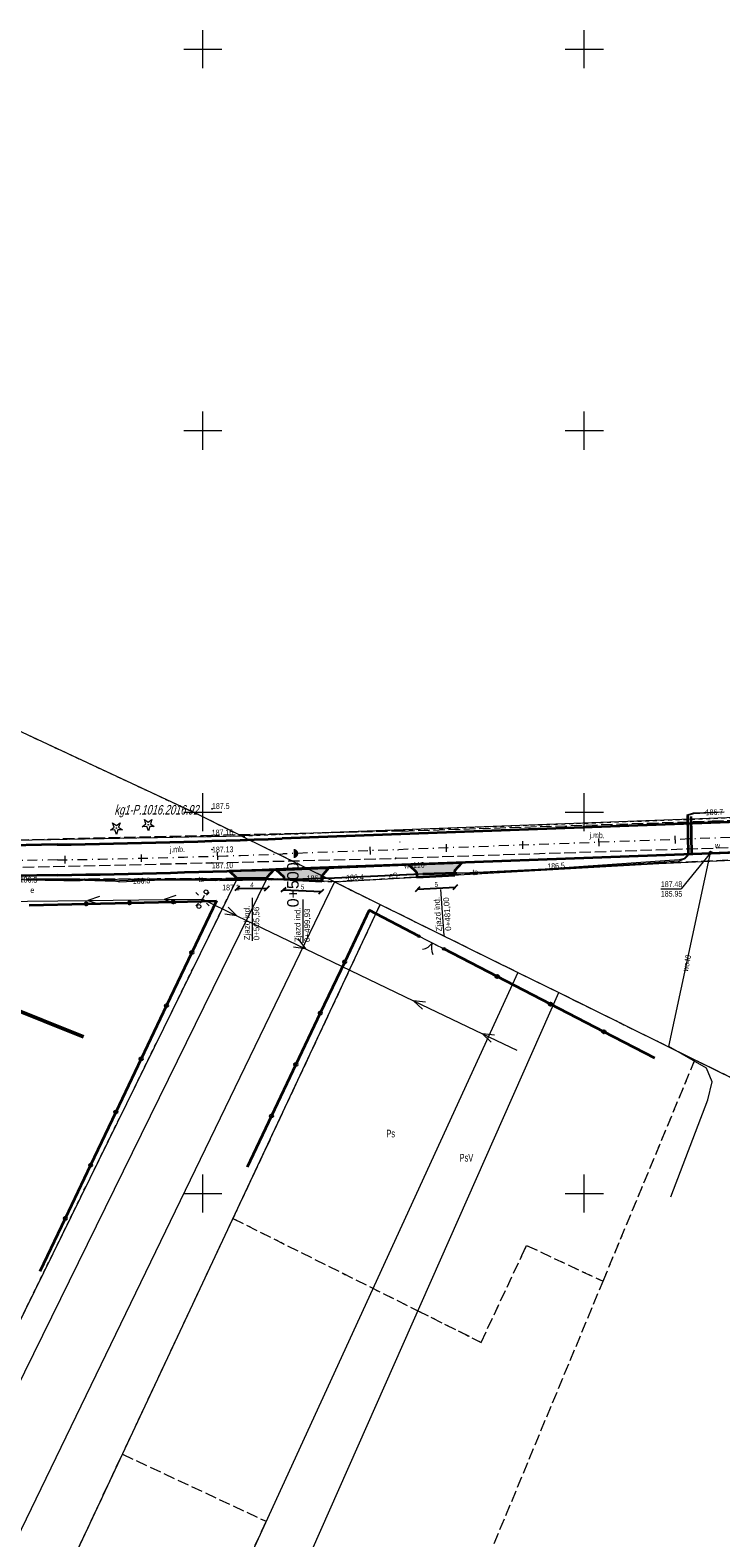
# Model space of a CAD drawing. Header units: millimetres. Extents: x 1024 to 29474, y -14562 to 6512.
# Tile 69 of 83: x 26245 to 26335, y 2970 to 3167. Entities that reach past the tile are written whole.
import ezdxf
from ezdxf.enums import TextEntityAlignment as Align

# ---------------------------------------------------------------- set-up
doc = ezdxf.new("R2010")
doc.units = ezdxf.units.MM
for name, pattern in [('1', [0]), ('2_14', [1, 0, -1]), ('2_OTKJ', [2, 1.5, -0.5]), ('3_EGBU_A', [0]), ('4_SUEP_A', [0]), ('4_SULO', [0]), ('4_SUTP_A', [0]), ('4_SUWP', [0]), ('DASHDOT', [25.4, 12.7, -6.35, 0, -6.35]), ('EGDE', [0]), ('EGKK', [2, 1.5, -0.5]), ('EGUG', [1, 0.5, -0.5])]:
    doc.linetypes.add(name, pattern=pattern)
for name, color, linetype, lineweight in [('D.O. Kilometraż', 250, 'Continuous', 20), ('D.O. Kr 15x30', 7, 'Continuous', 35), ('D.O. ob 8x30', 4, 'Continuous', 25), ('D.O. opornik 12x25', 1, 'Continuous', 35), ('D.O. oś pikieta', 250, 'DASHDOT', 20), ('D.O. wymiarowanie', 7, 'Continuous', 15), ('Dzialki', 7, 'EGDE', 18), ('EGBB_L_0', 7, '3_EGBU_A', 50), ('Kontury', 3, 'EGKK', 18), ('Numery_konturow', 3, 'Continuous', 9), ('Numery_uzytkow', 3, 'Continuous', 9), ('OSN_EWID_T_0', 1, 'Continuous', 0), ('OTK_E_T_0', 7, 'Continuous', 0), ('OTK_L_0', 7, '2_OTKJ', 18), ('OTO_L_0', 7, 'Continuous', 35), ('OTO_L_1', 7, 'Continuous', 18), ('OTR_T_0', 7, 'Continuous', 18), ('OTR_T_1', 7, 'Continuous', 18), ('OTZ_T_1', 3, 'Continuous', 18), ('Podzial_sekcyjny_krzyze', 7, '1', 18), ('SUE_E_T_3', 1, 'Continuous', 0), ('SUE_T_3', 7, 'Continuous', 18), ('SUEP_E_T_0', 1, 'Continuous', 0), ('SUEP_L_0', 1, '4_SUEP_A', 18), ('SUER_T_0', 1, 'Continuous', 18), ('SUL_L_1', 7, '4_SULO', 35), ('SUP_T_2', 7, 'Continuous', 18), ('SUTP_E_T_0', 30, 'Continuous', 0), ('SUTP_L_0', 30, '4_SUTP_A', 18), ('SUTR_T_0', 30, 'Continuous', 18), ('SUW_E_T_2', 5, 'Continuous', 0), ('SUW_T_5', 5, 'Continuous', 18), ('SUWP_E_T_0', 5, 'Continuous', 0), ('SUWP_L_0', 5, '4_SUWP', 18), ('SUWR_T_0', 5, 'Continuous', 18), ('Uzytki', 3, 'EGUG', 18)]:
    doc.layers.add(name, color=color, linetype=linetype, lineweight=lineweight)
doc.layers.add('D.O. kresk zjazd', color=7, linetype='Continuous', lineweight=18, true_color=0xfacfb6)
doc.styles.get("Standard").update_dxf_attribs({"font": 'arial.ttf'})
doc.dimstyles.new('ISO-25', dxfattribs={"dimscale": 0.25, "dimtxt": 2.5, "dimasz": 2.5, "dimexe": 1.25, "dimexo": 0.625, "dimtad": 1, "dimtxsty": 'Standard', "dimblk": 'OBLIQUE', "dimcen": 2.5, "dimse1": 1, "dimse2": 1, "dimadec": 0, "dimazin": 0, "dimtfac": 1, "dimtmove": 0, "dimatfit": 3, "dimfxl": 1, "dimarcsym": 0})

# ---------------------------------------------------------------- blocks, each defined once
blk = doc.blocks.new('_Oblique')
at = {"color": 0, "linetype": 'ByBlock', "lineweight": -2}
blk.add_line((-0.5, -0.5), (0.5, 0.5), dxfattribs=at)
blk = doc.blocks.new('*D187')
at = {"layer": 'D.O. wymiarowanie', "color": 0, "lineweight": -2}
blk.add_line((26271.68, 3054.73), (26275.58, 3054.75), dxfattribs=at)
at = {"layer": 'Defpoints', "color": 0}
for p in [(26271.67, 3056.02), (26275.57, 3056.04), (26275.58, 3054.75)]:
    blk.add_point(p, dxfattribs=at)
at = {"layer": 'D.O. wymiarowanie', "color": 0, "lineweight": -2, "xscale": 0.625, "yscale": 0.625, "zscale": 0.625}
for p, rotation in [((26271.68, 3054.73), 180.2938219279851), ((26275.58, 3054.75), 0.2938219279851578)]:
    blk.add_blockref('_Oblique', p, dxfattribs=dict(at, rotation=rotation))
at = {"layer": 'D.O. wymiarowanie', "color": 0, "insert": (26273.63, 3055.2), "char_height": 0.625, "attachment_point": 5, "rotation": 0.2938}
blk.add_mtext('4', dxfattribs=at)
blk = doc.blocks.new('*D188')
at = {"layer": 'D.O. wymiarowanie', "color": 0, "lineweight": -2}
blk.add_line((26277.71, 3054.57), (26282.71, 3054.32), dxfattribs=at)
at = {"layer": 'Defpoints', "color": 0}
for p in [(26277.78, 3055.93), (26282.78, 3055.68), (26282.71, 3054.32)]:
    blk.add_point(p, dxfattribs=at)
at = {"layer": 'D.O. wymiarowanie', "color": 0, "lineweight": -2, "xscale": 0.625, "yscale": 0.625, "zscale": 0.625}
for p, rotation in [((26277.71, 3054.57), 177.089162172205), ((26282.71, 3054.32), 357.089162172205)]:
    blk.add_blockref('_Oblique', p, dxfattribs=dict(at, rotation=rotation))
at = {"layer": 'D.O. wymiarowanie', "color": 0, "insert": (26280.24, 3054.92), "char_height": 0.625, "attachment_point": 5, "rotation": 357.0892}
blk.add_mtext('5', dxfattribs=at)
blk = doc.blocks.new('*D189')
at = {"layer": 'D.O. wymiarowanie', "color": 0, "lineweight": -2}
blk.add_line((26295.3, 3054.63), (26300.29, 3054.92), dxfattribs=at)
at = {"layer": 'Defpoints', "color": 0}
for p in [(26295.21, 3056.21), (26300.2, 3056.49), (26300.29, 3054.92)]:
    blk.add_point(p, dxfattribs=at)
at = {"layer": 'D.O. wymiarowanie', "color": 0, "lineweight": -2, "xscale": 0.625, "yscale": 0.625, "zscale": 0.625}
for p, rotation in [((26295.3, 3054.63), 183.2566760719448), ((26300.29, 3054.92), 3.256676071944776)]:
    blk.add_blockref('_Oblique', p, dxfattribs=dict(at, rotation=rotation))
at = {"layer": 'D.O. wymiarowanie', "color": 0, "insert": (26297.77, 3055.25), "char_height": 0.625, "attachment_point": 5, "rotation": 3.2567}
blk.add_mtext('5', dxfattribs=at)
blk = doc.blocks.new('2_OTRN')
at = {"linetype": 'Continuous'}
blk.add_circle((0, 0), 0.045, dxfattribs=at)
blk = doc.blocks.new('2_OTRS')
at = {"linetype": 'Continuous'}
blk.add_circle((0, 0), 0.045, dxfattribs=at)
blk = doc.blocks.new('2_OTZG')
at = {"linetype": 'Continuous'}
for p, q in [((-0.78225, -0.26495), (-0.3012, 0.09375)), ((-0.3012, 0.09375), (-0.4937, 0.6621)), ((-0.4937, 0.6621), (-0.0039, 0.31545)), ((-0.0039, 0.31545), (0.4771, 0.67415)), ((0.4771, 0.67415), (0.2988, 0.1012)), ((0.2988, 0.1012), (0.7886, -0.24545)), ((-0.18225, -0.2575), (-0.78225, -0.26495)), ((0.01025, -0.82585), (-0.18225, -0.2575)), ((0.1886, -0.2529), (0.01025, -0.82585)), ((0.7886, -0.24545), (0.1886, -0.2529))]:
    blk.add_line(p, q, dxfattribs=at)
blk.add_circle((0, 0), 0.045, dxfattribs=at)
blk = doc.blocks.new('4_SUEO_W')
at = {"linetype": 'Continuous'}
for p, q in [((-0.53035, 0.53035), (-0.8839, 0.8839)), ((0.53035, 0.53035), (0.8839, 0.8839)), ((-0.53035, -0.53035), (-0.8839, -0.8839)), ((0.53035, -0.53035), (0.8839, -0.8839))]:
    blk.add_line(p, q, dxfattribs=at)
blk.add_circle((0, 0), 0.025, dxfattribs=at)
blk = doc.blocks.new('4_SUPP')
at = {"linetype": 'Continuous'}
blk.add_circle((0, 0), 0.25, dxfattribs=at)
blk = doc.blocks.new('4_SUPS')
at = {"linetype": 'Continuous'}
blk.add_circle((0, 0), 0.0625, dxfattribs=at)
blk = doc.blocks.new('4_SUWW')
at = {"linetype": 'Continuous'}
for radius in [0.2, 0.175, 0.15, 0.125, 0.1, 0.075, 0.05, 0.025, 0.00715]:
    blk.add_circle((0, 0), radius, dxfattribs=at)
blk = doc.blocks.new('Wykno-Rudnik')
at = {"layer": 'Dzialki'}
for p, q in [((5113.33, 3064.5), (5066.22, 3086.5)), ((5232.86, 3065.83), (5119.15, 3061.63)), ((5119.15, 3061.63), (5113.33, 3064.5)), ((5053.72, 3060.41), (5119.15, 3061.63)), ((5119.15, 3061.63), (5131.38, 3055.59)), ((5173.91, 3058.01), (5232.88, 3060.73)), ((5131.38, 3055.59), (5173.91, 3058.01)), ((5131.38, 3055.59), (4971.28, 2724.67)), ((5122.53, 3056.04), (5051.08, 2910.62)), ((5084.71, 3055.86), (5118.63, 3056.02)), ((5118.63, 3056.02), (5086.65, 2990.93)), ((5122.53, 3056.04), (5118.63, 3056.02)), ((5131.38, 3055.59), (5122.53, 3056.04)), ((5131.38, 3055.59), (5137.36, 3052.63)), ((4984.23, 2725.84), (5137.36, 3052.63)), ((5137.36, 3052.63), (5155.4, 3043.73)), ((5155.4, 3043.73), (5010.82, 2728.24)), ((5155.4, 3043.73), (5160.79, 3041.08)), ((5022.77, 2729.32), (5160.79, 3041.08)), ((5160.79, 3041.08), (5178.63, 3032.27)), ((5178.63, 3032.27), (5249.14, 2997.48))]:
    blk.add_line(p, q, dxfattribs=at)
at = {"layer": 'EGBB_L_0', "linetype": '3_EGBU_A'}
blk.add_line((5098.47, 3035.28), (5088.05, 3039.49), dxfattribs=at)
at = {"layer": 'Kontury'}
for p, q in [((5232.88, 3060.73), (5173.91, 3058.01)), ((5173.91, 3058.01), (5131.38, 3055.59)), ((5118.63, 3056.02), (5084.71, 3055.86)), ((5122.53, 3056.04), (5118.63, 3056.02)), ((5131.38, 3055.59), (5122.53, 3056.04)), ((5131.38, 3055.59), (5137.36, 3052.63)), ((5137.36, 3052.63), (5118.08, 3011.47)), ((5137.36, 3052.63), (5155.4, 3043.73)), ((5155.4, 3043.73), (5160.79, 3041.08)), ((5160.79, 3041.08), (5178.63, 3032.27)), ((5166.58, 3003.23), (5178.63, 3032.27)), ((5178.63, 3032.27), (5249.14, 2997.48)), ((5118.08, 3011.47), (5142.32, 2999.37)), ((5150.61, 2995.23), (5155.94, 3006.6)), ((5155.94, 3006.6), (5156.57, 3007.94)), ((5156.57, 3007.94), (5166.58, 3003.23)), ((5148.47, 2959.61), (5166.58, 3003.23)), ((5142.32, 2999.37), (5150.61, 2995.23)), ((5070.54, 2910.03), (5103.59, 2980.57)), ((5103.59, 2980.57), (5122.42, 2971.77)), ((5122.42, 2971.77), (5092.4, 2906.25))]:
    blk.add_line(p, q, dxfattribs=at)
at = {"layer": 'OTK_L_0', "linetype": '2_OTKJ'}
for p, q in [((5140.35, 3062.26), (5180.87, 3063.58)), ((5180.87, 3063.58), (5207.32, 3064.63)), ((5115.31, 3061.67), (5082.41, 3060.9)), ((5140.35, 3062.26), (5115.31, 3061.67)), ((5182.99, 3060.05), (5139.41, 3058.67)), ((5082.54, 3057.32), (5115.3, 3058.1)), ((5115.3, 3058.1), (5139.41, 3058.67))]:
    blk.add_line(p, q, dxfattribs=at)
at = {"layer": 'OTK_L_0', "linetype": '2_14'}
blk.add_line((5139.41, 3058.67), (5140.35, 3062.26), dxfattribs=at)
at = {"layer": 'OTO_L_0'}
for p, q in [((5091.36, 3052.55), (5098.86, 3052.72)), ((5098.86, 3052.72), (5104.54, 3052.85)), ((5104.54, 3052.85), (5110.23, 3052.98)), ((5110.23, 3052.98), (5115.92, 3053.11)), ((5115.92, 3053.11), (5112.7, 3046.34)), ((5135.93, 3051.89), (5132.72, 3045.12)), ((5142.46, 3048.46), (5135.93, 3051.89)), ((5112.7, 3046.34), (5109.38, 3039.37)), ((5152.7, 3043.19), (5145.7, 3046.81)), ((5132.72, 3045.12), (5129.52, 3038.38)), ((5159.69, 3039.57), (5152.7, 3043.19)), ((5109.38, 3039.37), (5106.06, 3032.39)), ((5129.52, 3038.38), (5126.33, 3031.65)), ((5166.69, 3035.95), (5159.69, 3039.57)), ((5173.35, 3032.5), (5166.69, 3035.95)), ((5106.06, 3032.39), (5102.74, 3025.42)), ((5126.33, 3031.65), (5123.13, 3024.91)), ((5102.74, 3025.42), (5099.43, 3018.44)), ((5123.13, 3024.91), (5119.93, 3018.18)), ((5099.43, 3018.44), (5096.11, 3011.47)), ((5096.11, 3011.47), (5092.79, 3004.5))]:
    blk.add_line(p, q, dxfattribs=at)
for centre in [(5098.86, 3052.72), (5104.54, 3052.85), (5110.23, 3052.98), (5112.7, 3046.34), (5132.72, 3045.12), (5152.7, 3043.19), (5159.69, 3039.57), (5109.38, 3039.37), (5129.52, 3038.38), (5166.69, 3035.95), (5106.06, 3032.39), (5126.33, 3031.65), (5102.74, 3025.42), (5123.13, 3024.91), (5099.43, 3018.44), (5096.11, 3011.47)]:
    blk.add_circle(centre, 0.17, dxfattribs=at)
at = {"layer": 'OTO_L_1'}
for p, q in [((5143.52, 3047.92), (5142.46, 3048.46)), ((5144.86, 3047.24), (5143.52, 3047.92)), ((5145.7, 3046.81), (5144.63, 3047.35))]:
    blk.add_line(p, q, dxfattribs=at)
for centre in [(5142.46, 3048.46), (5145.7, 3046.81)]:
    blk.add_circle(centre, 0.17, dxfattribs=at)
for centre, start, end in [((5142.55, 3048.72), 281.0522, 325.1265), ((5146.08, 3046.93), 161.0154, 205.0898)]:
    blk.add_arc(centre, 2, start, end, dxfattribs=at)
at = {"layer": 'Podzial_sekcyjny_krzyze'}
for p, q in [((5114.12, 3162.24), (5114.12, 3167.24)), ((5164.12, 3162.24), (5164.12, 3167.24)), ((5111.62, 3164.74), (5116.62, 3164.74)), ((5161.62, 3164.74), (5166.62, 3164.74)), ((5114.12, 3112.24), (5114.12, 3117.24)), ((5164.12, 3112.24), (5164.12, 3117.24)), ((5111.62, 3114.74), (5116.62, 3114.74)), ((5161.62, 3114.74), (5166.62, 3114.74)), ((5114.12, 3062.24), (5114.12, 3067.24)), ((5164.12, 3062.24), (5164.12, 3067.24)), ((5111.62, 3064.74), (5116.62, 3064.74)), ((5161.62, 3064.74), (5166.62, 3064.74)), ((5114.12, 3012.24), (5114.12, 3017.24)), ((5164.12, 3012.24), (5164.12, 3017.24)), ((5111.62, 3014.74), (5116.62, 3014.74)), ((5161.62, 3014.74), (5166.62, 3014.74))]:
    blk.add_line(p, q, dxfattribs=at)
at = {"layer": 'SUEP_L_0', "linetype": '4_SUEP_A'}
for p, q in [((5177.65, 3064.24), (5177.74, 3064.32)), ((5177.72, 3059.16), (5177.65, 3064.24)), ((5177.74, 3064.32), (5178.48, 3064.56)), ((5178.48, 3064.56), (5182.46, 3064.76)), ((5158.99, 3057.22), (5176.6, 3058.37)), ((5176.6, 3058.37), (5177.33, 3058.66)), ((5177.33, 3058.66), (5177.73, 3059.03)), ((5177.73, 3059.03), (5177.72, 3059.16)), ((5090.99, 3055.88), (5095.91, 3055.76)), ((5095.91, 3055.76), (5098.04, 3055.77)), ((5098.04, 3055.77), (5098.65, 3055.88)), ((5098.65, 3055.88), (5102.65, 3055.73)), ((5102.65, 3055.73), (5103.22, 3055.61)), ((5103.22, 3055.61), (5107.79, 3055.81)), ((5107.79, 3055.81), (5112.18, 3055.84)), ((5112.18, 3055.84), (5115.75, 3055.79)), ((5115.75, 3055.79), (5116.38, 3055.85)), ((5116.38, 3055.85), (5122.31, 3055.95)), ((5122.31, 3055.95), (5123.08, 3055.84)), ((5123.08, 3055.84), (5131.37, 3056.06)), ((5131.37, 3056.06), (5141.84, 3056.54)), ((5141.84, 3056.54), (5142.98, 3056.63)), ((5142.98, 3056.63), (5147.42, 3056.79)), ((5147.42, 3056.79), (5148.22, 3056.74)), ((5148.22, 3056.74), (5158.99, 3057.22)), ((5100.58, 3053.67), (5099.08, 3053.15)), ((5110.58, 3053.79), (5109.08, 3053.27)), ((5080.81, 3052.93), (5099.08, 3053.15)), ((5099.08, 3053.15), (5109.08, 3053.27)), ((5099.08, 3053.15), (5100.59, 3052.67)), ((5109.08, 3053.27), (5114.08, 3053.33)), ((5109.08, 3053.27), (5110.59, 3052.79)), ((5114.08, 3053.33), (5118.59, 3051.16)), ((5117.45, 3052.26), (5118.59, 3051.16)), ((5118.59, 3051.16), (5117.02, 3051.36)), ((5118.59, 3051.16), (5127.6, 3046.83)), ((5126.57, 3048.15), (5127.6, 3046.83)), ((5127.6, 3046.83), (5126.03, 3047.03)), ((5127.6, 3046.83), (5141.76, 3040.01)), ((5141.76, 3040.01), (5150.78, 3035.68)), ((5143.33, 3039.81), (5141.76, 3040.01)), ((5141.76, 3040.01), (5142.9, 3038.91)), ((5150.78, 3035.68), (5155.28, 3033.51)), ((5152.34, 3035.48), (5150.78, 3035.68)), ((5150.78, 3035.68), (5151.91, 3034.57))]:
    blk.add_line(p, q, dxfattribs=at)
at = {"layer": 'SUL_L_1', "linetype": '4_SULO'}
for p, q in [((5177.65, 3064.24), (5177.72, 3059.16)), ((5178.1, 3064.17), (5178.18, 3059.16)), ((5102.65, 3055.73), (5098.65, 3055.88)), ((5116.38, 3055.85), (5122.31, 3055.95)), ((5142.98, 3056.63), (5147.42, 3056.79))]:
    blk.add_line(p, q, dxfattribs=at)
at = {"layer": 'SUP_T_2', "linetype": 'Continuous', "lineweight": 0}
for p, q in [((5114.11, 3053.39), (5114.33, 3053.84)), ((5113.84, 3052.82), (5114.05, 3053.27))]:
    blk.add_line(p, q, dxfattribs=at)
at = {"layer": 'SUTP_L_0', "linetype": '4_SUTP_A'}
for p, q in [((5177.62, 3064.39), (5178.43, 3064.64)), ((5177.65, 3064.24), (5177.62, 3064.39)), ((5177.72, 3059.16), (5177.65, 3064.24)), ((5178.43, 3064.64), (5182.44, 3064.79)), ((5158.99, 3057.31), (5176.57, 3058.52)), ((5176.57, 3058.52), (5177.24, 3058.7)), ((5177.24, 3058.7), (5177.72, 3059.16)), ((5090.99, 3056.01), (5095.87, 3056)), ((5095.87, 3056), (5098.02, 3055.97)), ((5098.02, 3055.97), (5098.65, 3055.88)), ((5098.65, 3055.88), (5102.65, 3055.73)), ((5102.65, 3055.73), (5103.2, 3055.79)), ((5103.2, 3055.79), (5107.75, 3055.94)), ((5107.75, 3055.94), (5112.22, 3055.96)), ((5112.22, 3055.96), (5115.75, 3055.91)), ((5115.75, 3055.91), (5116.38, 3055.85)), ((5116.38, 3055.85), (5122.31, 3055.95)), ((5122.31, 3055.95), (5123.09, 3055.89)), ((5123.09, 3055.89), (5131.39, 3056.18)), ((5131.39, 3056.18), (5141.79, 3056.65)), ((5141.79, 3056.65), (5142.98, 3056.63)), ((5142.98, 3056.63), (5147.42, 3056.79)), ((5147.42, 3056.79), (5148.21, 3056.77)), ((5148.21, 3056.77), (5158.99, 3057.31))]:
    blk.add_line(p, q, dxfattribs=at)
at = {"layer": 'SUWP_L_0', "linetype": '4_SUWP'}
for p, q in [((5249.18, 3062.19), (5180.67, 3059.41)), ((5180.67, 3059.41), (5125.03, 3057.07)), ((5175.21, 3033.99), (5180.67, 3059.41)), ((5125.03, 3057.07), (5085.59, 3056.23)), ((5180.15, 3031.17), (5175.21, 3033.99)), ((5180.86, 3029.4), (5180.15, 3031.17)), ((5180.33, 3027.02), (5180.86, 3029.4)), ((5175.45, 3014.31), (5180.33, 3027.02))]:
    blk.add_line(p, q, dxfattribs=at)
at = {"layer": 'SUWR_T_0', "linetype": 'Continuous', "lineweight": 0}
for p in [(5180.67, 3059.41), (5174.16, 3054.66)]:
    blk.add_line(p, (5176.82, 3054.66), dxfattribs=at)
at = {"layer": 'Uzytki'}
for p, q in [((5113.33, 3064.5), (5066.22, 3086.5)), ((5119.15, 3061.63), (5232.86, 3065.83)), ((5119.15, 3061.63), (5113.33, 3064.5)), ((5053.72, 3060.41), (5119.15, 3061.63)), ((5131.38, 3055.59), (5119.15, 3061.63)), ((5232.88, 3060.73), (5173.91, 3058.01)), ((5173.91, 3058.01), (5131.38, 3055.59)), ((5118.63, 3056.02), (5084.71, 3055.86)), ((5086.65, 2990.93), (5118.63, 3056.02)), ((5118.63, 3056.02), (5122.53, 3056.04)), ((5122.53, 3056.04), (5131.38, 3055.59)), ((5131.38, 3055.59), (5137.36, 3052.63)), ((5137.36, 3052.63), (5118.08, 3011.47)), ((5137.36, 3052.63), (5155.4, 3043.73)), ((5155.4, 3043.73), (5160.79, 3041.08)), ((5160.79, 3041.08), (5178.63, 3032.27)), ((5166.58, 3003.23), (5178.63, 3032.27)), ((5178.63, 3032.27), (5249.14, 2997.48)), ((5103.59, 2980.57), (5118.08, 3011.47)), ((5118.08, 3011.47), (5150.61, 2995.23)), ((5150.61, 2995.23), (5155.94, 3006.6)), ((5155.94, 3006.6), (5156.57, 3007.94)), ((5156.57, 3007.94), (5166.58, 3003.23)), ((5070.54, 2910.03), (5103.59, 2980.57))]:
    blk.add_line(p, q, dxfattribs=at)
at = {"layer": 'OTR_T_0'}
for p in [(5115.31, 3061.67), (5115.34, 3059.82), (5115.3, 3058.1)]:
    blk.add_blockref('2_OTRS', p, dxfattribs=at)
at = {"layer": 'OTR_T_1'}
for p in [(5115.34, 3065.16), (5115.12, 3055.87)]:
    blk.add_blockref('2_OTRN', p, dxfattribs=at)
at = {"layer": 'OTZ_T_1'}
for p in [(5106.98, 3063.09), (5102.8, 3062.65)]:
    blk.add_blockref('2_OTZG', p, dxfattribs=at)
at = {"layer": 'SUE_T_3'}
for name, p in [('4_SUEO_W', (5114.08, 3053.33)), ('4_SUPP', (5114.55, 3054.29)), ('4_SUPP', (5113.62, 3052.37))]:
    blk.add_blockref(name, p, dxfattribs=at)
at = {"layer": 'SUER_T_0'}
for p in [(5177.72, 3059.16), (5092.43, 3055.85), (5104.94, 3055.69), (5132.92, 3056.13), (5160.45, 3057.32)]:
    blk.add_blockref('4_SUPS', p, dxfattribs=at)
at = {"layer": 'SUP_T_2'}
for p in [(5114.55, 3054.29), (5113.62, 3052.37)]:
    blk.add_blockref('4_SUPP', p, dxfattribs=at)
at = {"layer": 'SUTR_T_0'}
for p in [(5180.04, 3064.7), (5130.03, 3056.13)]:
    blk.add_blockref('4_SUPS', p, dxfattribs=at)
at = {"layer": 'SUW_T_5'}
blk.add_blockref('4_SUWW', (5180.67, 3059.41), dxfattribs=at)
at = {"layer": 'SUWR_T_0'}
blk.add_blockref('4_SUPS', (5180.67, 3059.41), dxfattribs=at)
at = {"layer": 'Numery_konturow', "width": 0.7}
blk.add_text('PsV', height=1, dxfattribs=at).set_placement((5147.78, 3019.93), align=Align.TOP_LEFT)
at = {"layer": 'Numery_uzytkow', "width": 0.7}
blk.add_text('Ps', height=1, dxfattribs=at).set_placement((5138.18, 3023.1), align=Align.TOP_LEFT)
at = {"layer": 'OSN_EWID_T_0', "oblique": 15, "width": 0.7}
blk.add_text('kg1-P.1016.2016.92', height=1.25, dxfattribs=at).set_placement((5113.55, 3064.42), align=Align.RIGHT)
at = {"layer": 'OTK_E_T_0', "lineweight": 9, "width": 0.7}
for rotation, p in [(358.7982, (5165.81, 3061.62)), (1.4388, (5110.79, 3059.77))]:
    blk.add_text('j.mb.', height=0.75, rotation=rotation, dxfattribs=at).set_placement(p, align=Align.MIDDLE)
at = {"layer": 'OTR_T_0', "lineweight": 9, "width": 0.7}
blk.add_text('187.16', height=0.75, rotation=1.5458, dxfattribs=at).set_placement((5115.31, 3061.67))
blk.add_text('187.13', height=0.75, rotation=1.0051, dxfattribs=at).set_placement((5115.34, 3059.82), align=Align.MIDDLE_LEFT)
blk.add_text('187.10', height=0.75, rotation=0.9673, dxfattribs=at).set_placement((5115.3, 3058.1), align=Align.TOP_LEFT)
at = {"layer": 'OTR_T_1', "lineweight": 9, "width": 0.7}
blk.add_text('187.5', height=0.75, dxfattribs=at).set_placement((5115.34, 3065.16))
blk.add_text('187.1', height=0.75, dxfattribs=at).set_placement((5116.67, 3055.23), align=Align.TOP_LEFT)
at = {"layer": 'SUE_E_T_3', "lineweight": 9, "width": 0.7}
blk.add_text('e', height=0.75, dxfattribs=at).set_placement((5091.53, 3054.89), align=Align.TOP_LEFT)
at = {"layer": 'SUEP_E_T_0', "lineweight": 9, "width": 0.7}
blk.add_text('eS', height=0.75, rotation=2.62, dxfattribs=at).set_placement((5139.09, 3056.42), align=Align.MIDDLE)
at = {"layer": 'SUER_T_0', "lineweight": 9, "width": 0.7}
blk.add_text('186.5', height=0.75, rotation=3.7363, dxfattribs=at).set_placement((5160.45, 3057.32), align=Align.CENTER)
blk.add_text('186.3', height=0.75, rotation=358.6028, dxfattribs=at).set_placement((5092.43, 3055.85), align=Align.MIDDLE_RIGHT)
for s, rotation, p in [('186.3', 2.5059, (5104.94, 3055.69)), ('186.4', 2.6249, (5132.92, 3056.13))]:
    blk.add_text(s, height=0.75, rotation=rotation, dxfattribs=at).set_placement(p, align=Align.MIDDLE_LEFT)
at = {"layer": 'SUTP_E_T_0', "lineweight": 9, "width": 0.7}
for rotation, p in [(359.1885, (5113.92, 3055.94)), (2.8677, (5149.83, 3056.85))]:
    blk.add_text('ts', height=0.75, rotation=rotation, dxfattribs=at).set_placement(p, align=Align.MIDDLE)
at = {"layer": 'SUTR_T_0', "lineweight": 9, "width": 0.7}
blk.add_text('186.7', height=0.75, rotation=2.1422, dxfattribs=at).set_placement((5180.04, 3064.7), align=Align.MIDDLE_LEFT)
blk.add_text('186.3', height=0.75, rotation=2.0011, dxfattribs=at).set_placement((5130.03, 3056.13), align=Align.MIDDLE_RIGHT)
at = {"layer": 'SUW_E_T_2', "lineweight": 9, "width": 0.7}
blk.add_text('w', height=0.75, dxfattribs=at).set_placement((5181.24, 3059.99))
at = {"layer": 'SUWP_E_T_0', "lineweight": 9, "width": 0.7}
for s, rotation, p in [('wo110', 2.4082, (5141.85, 3057.78)), ('wo40', 77.8775, (5177.56, 3044.94))]:
    blk.add_text(s, height=0.75, rotation=rotation, dxfattribs=at).set_placement(p, align=Align.MIDDLE)
at = {"layer": 'SUWR_T_0', "lineweight": 9, "width": 0.7}
for s, p in [('187.48', (5174.16, 3055.66)), ('185.95', (5174.16, 3054.41))]:
    blk.add_text(s, height=0.75, dxfattribs=at).set_placement(p, align=Align.TOP_LEFT)

msp = doc.modelspace()

# ---------------------------------------------------------------- hatches: boundary and pattern name
at = {"layer": 'D.O. kresk zjazd'}
h = msp.add_hatch(dxfattribs=at)
h.set_pattern_fill('FINETTA', color=256, scale=0.005, angle=90, style=2)
h.set_pattern_definition([(90, (17153.0421, -0.127), (-0.381, 0.381), [0.254, -0.508]), (90, (17152.9151, 0.254), (-0.381, 0.381), [0.254, -0.508]), (180, (17153.0421, 0), (-0.381, -0.381), [0.508, -0.254]), (135, (17153.0421, 0.127), (-0.381, -0.381), [0.179605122, -0.359210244]), (225, (17153.0421, -0.127), (0.381, -0.381), [0.179605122, -0.359210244])])
h.paths.add_polyline_path([(25780.922, 3065.69), (25781.591, 3064.876), (25781.815, 3064.603), (25781.671, 3063.203), (25786.672, 3062.742), (25786.812, 3064.1), (25787.074, 3064.313), (25787.897, 3064.982), (25786.891, 3065.086), (25785.46, 3065.234), (25782.231, 3065.566, 0.0045052)])
h.paths.add_polyline_path([(26080.312, 3053.122), (26079.569, 3053.883), (26079.563, 3053.889), (26079.569, 3053.883, 0.0004951), (26080.563, 3053.869, 0.0029774), (26086.542, 3053.825), (26085.789, 3053.077), (26085.539, 3052.828), (26085.534, 3051.247), (26080.535, 3051.347), (26080.552, 3052.877)])
h.paths.add_polyline_path([(25928.058, 3055.87), (25928.275, 3055.65), (25928.27, 3054.32), (25928.266, 3054.32), (25928.27, 3054.32), (25930.765, 3054.271), (25933.265, 3054.222), (25933.274, 3055.585), (25934.28, 3056.577), (25927.313, 3056.625)])
h.paths.add_polyline_path([(25935.071, 3056.572), (25936.022, 3055.607), (25936.013, 3054.276), (25937.761, 3054.35), (25941.008, 3054.488), (25941.016, 3055.527), (25941.271, 3055.779), (25942.026, 3056.524)])
h.paths.add_polyline_path([(26014.755, 3059.295), (26014.754, 3059.294), (26021.747, 3059.138), (26021.744, 3059.141), (26021.013, 3059.907), (26020.769, 3060.163), (26020.79, 3061.092), (26015.79, 3061.042), (26015.772, 3060.242), (26015.542, 3060.027)])
h.paths.add_polyline_path([(26276.73, 3057.225, 0.0001664), (26277.729, 3057.262), (26282.472, 3057.435), (26283.715, 3057.481), (26283.051, 3056.706), (26282.752, 3056.357), (26282.777, 3055.676), (26277.784, 3055.93), (26277.772, 3056.262)])
h.paths.add_polyline_path([(25866.984, 3061.353), (25867.763, 3062.066), (25867.996, 3062.28), (25868.006, 3062.497), (25873.005, 3062.401), (25872.995, 3062.11), (25873.237, 3061.852), (25873.962, 3061.08), (25867.953, 3061.307, -0.0006976)])
h.paths.add_polyline_path([(26270.642, 3057.019), (26271.416, 3056.293), (26271.674, 3056.052), (26271.674, 3056.022), (26275.574, 3056.042), (26275.57, 3056.183), (26276.534, 3057.218), (26270.642, 3057.019)])
h.paths.add_polyline_path([(25915.68, 3060.706), (25922.316, 3060.66), (25921.571, 3061.415), (25921.535, 3061.452), (25916.536, 3061.55), (25916.435, 3061.451)])
h = msp.add_hatch(dxfattribs=at)
h.set_pattern_fill('FINETTA', color=256, scale=0.005, angle=90, style=2)
h.set_pattern_definition([(90, (17153.0421, -0.127), (-0.381, 0.381), [0.254, -0.508]), (90, (17152.9151, 0.254), (-0.381, 0.381), [0.254, -0.508]), (180, (17153.0421, 0), (-0.381, -0.381), [0.508, -0.254]), (135, (17153.0421, 0.127), (-0.381, -0.381), [0.179605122, -0.359210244]), (225, (17153.0421, -0.127), (0.381, -0.381), [0.179605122, -0.359210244])])
h.paths.add_polyline_path([(26671.75, 2984.801), (26671.561, 2984.502), (26671.483, 2984.484), (26672.724, 2979.664), (26672.937, 2979.529), (26673.824, 2978.969), (26673.832, 2978.964), (26672.537, 2984.722), (26672.317, 2985.697), (26672.317, 2985.697)])
h.paths.add_polyline_path([(26294.128, 3057.862), (26294.905, 3057.14), (26295.185, 3056.879), (26295.209, 3056.206), (26300.201, 3056.49), (26300.201, 3056.49), (26300.18, 3057.083), (26300.427, 3057.342), (26301.169, 3058.119)])
h.paths.add_polyline_path([(26238.302, 3056.304), (26238.754, 3055.867), (26243.774, 3055.891), (26244.307, 3056.406)])
at = {"layer": 'D.O. oś pikieta', "ltscale": 0.3}
h = msp.add_hatch(color=256, dxfattribs=at)
h.dxf.hatch_style = 1
h.paths.add_polyline_path([(26279.077, 3059.913, -0.4142136), (26279.68, 3059.316, -0.4142136), (26279.083, 3058.713), (26279.08, 3059.313)])

# ---------------------------------------------------------------- linework, layer by layer
at = {"layer": 'D.O. Kilometraż', "ltscale": 0.3}
for p, q in [((26298.322, 3054.593), (26298.752, 3048.552)), ((26273.624, 3053.493), (26273.624, 3047.85)), ((26280.28, 3053.264), (26280.28, 3047.621))]:
    msp.add_line(p, q, dxfattribs=at)
at = {"layer": 'D.O. Kr 15x30'}
for p, q in [((26378.414, 3064.949), (26277.583, 3061.259)), ((26248.085, 3060.47), (26095.643, 3057.896)), ((26378.561, 3060.952), (26277.729, 3057.262)), ((26248.153, 3056.471), (26095.711, 3053.896))]:
    msp.add_line(p, q, dxfattribs=at)
for radius in [1498, 1502]:
    msp.add_arc((26222.792, 4558.257), radius, 270.967448, 272.096101, dxfattribs=at)
at = {"layer": 'D.O. opornik 12x25'}
for p, q in [((26294.128, 3057.862), (26301.169, 3058.119)), ((26270.642, 3057.019), (26276.534, 3057.218)), ((26283.715, 3057.481), (26276.73, 3057.226))]:
    msp.add_line(p, q, dxfattribs=at)
at = {"layer": 'D.O. opornik 12x25', "color": 6}
for p, q in [((26294.128, 3057.862), (26295.185, 3056.879)), ((26300.18, 3057.083), (26301.169, 3058.119)), ((26271.674, 3056.052), (26270.642, 3057.019)), ((26271.674, 3056.022), (26271.674, 3056.052)), ((26275.574, 3056.042), (26271.674, 3056.022)), ((26276.534, 3057.218), (26275.57, 3056.183)), ((26275.57, 3056.183), (26275.574, 3056.042)), ((26276.73, 3057.226), (26277.772, 3056.262)), ((26277.772, 3056.262), (26277.784, 3055.93)), ((26277.784, 3055.93), (26282.777, 3055.676)), ((26282.752, 3056.357), (26283.715, 3057.481)), ((26282.777, 3055.676), (26282.752, 3056.357)), ((26295.185, 3056.879), (26295.209, 3056.206)), ((26295.209, 3056.206), (26300.201, 3056.49)), ((26300.201, 3056.49), (26300.18, 3057.083))]:
    msp.add_line(p, q, dxfattribs=at)
at = {"layer": 'D.O. oś pikieta', "ltscale": 0.1}
for p, q in [((26378.487, 3062.951), (26277.656, 3059.26)), ((26378.487, 3062.951), (26277.656, 3059.26)), ((26248.119, 3058.47), (26095.677, 3055.896))]:
    msp.add_line(p, q, dxfattribs=at)
at = {"layer": 'D.O. oś pikieta', "color": 0, "ltscale": 0.1}
for p, q in [((26329.033, 3061.641), (26329.06, 3060.641)), ((26269.072, 3059.472), (26269.1, 3058.472)), ((26289.059, 3060.178), (26289.087, 3059.178)), ((26299.053, 3060.544), (26299.08, 3059.544)), ((26309.046, 3060.909), (26309.074, 3059.91)), ((26319.039, 3061.275), (26319.067, 3060.276)), ((26249.078, 3058.99), (26249.106, 3057.99)), ((26259.076, 3059.197), (26259.103, 3058.198))]:
    msp.add_line(p, q, dxfattribs=at)
at = {"layer": 'D.O. oś pikieta', "ltscale": 0.1}
msp.add_arc((26222.792, 4558.257), 1500, 270.967448, 272.096101, dxfattribs=at)
msp.add_arc((26222.792, 4558.257), 1500, 270.967448, 272.096101, dxfattribs=at)

# ---------------------------------------------------------------- block references
at = {"layer": 'D.O. ob 8x30'}
msp.add_blockref('Wykno-Rudnik', (21153.042, 0), dxfattribs=at)

# ---------------------------------------------------------------- texts
at = {"layer": 'D.O. Kilometraż', "ltscale": 0.3, "attachment_point": 1}
for s, insert, char_height, width, rotation in [('0+500', (26278.232, 3052.259), 1.5, 6.8462, 90.16059), ('Zjazd ind. 0+481,00', (26297.74, 3049.058), 0.75, 8.52308, 94.07821), ('Zjazd ind. 0+505,56', (26272.569, 3047.929), 0.75, 8.52308, 90.17369), ('Zjazd ind. 0+499,93', (26279.225, 3047.7), 0.75, 8.52308, 90.17369)]:
    msp.add_mtext(s, dxfattribs=dict(at, insert=insert, char_height=char_height, width=width, rotation=rotation))

# ---------------------------------------------------------------- dimensions: what is measured, and where the dimension line sits
at = {"layer": 'D.O. wymiarowanie'}
dim = msp.add_aligned_dim(p1=(26271.674, 3056.022), p2=(26275.574, 3056.042), distance=-1.296, text='4', dimstyle='ISO-25', override={"dimtxsty": 'Standard'}, dxfattribs=at)
dim.commit()
dim.dimension.update_dxf_attribs({"geometry": '*D187', "text_midpoint": (26273.629, 3055.205)})
dim = msp.add_aligned_dim(p1=(26277.784, 3055.93), p2=(26282.777, 3055.676), distance=-1.362, dimstyle='ISO-25', dxfattribs=at)
dim.commit()
dim.dimension.update_dxf_attribs({"geometry": '*D188', "text_midpoint": (26280.235, 3054.916)})
dim = msp.add_aligned_dim(p1=(26295.209, 3056.206), p2=(26300.201, 3056.49), distance=-1.575, dimstyle='ISO-25', override={"dimblk": 'Oblique'}, dxfattribs=at)
dim.commit()
dim.dimension.update_dxf_attribs({"geometry": '*D189', "text_midpoint": (26297.768, 3055.249)})

doc.saveas('drawing.dxf')
